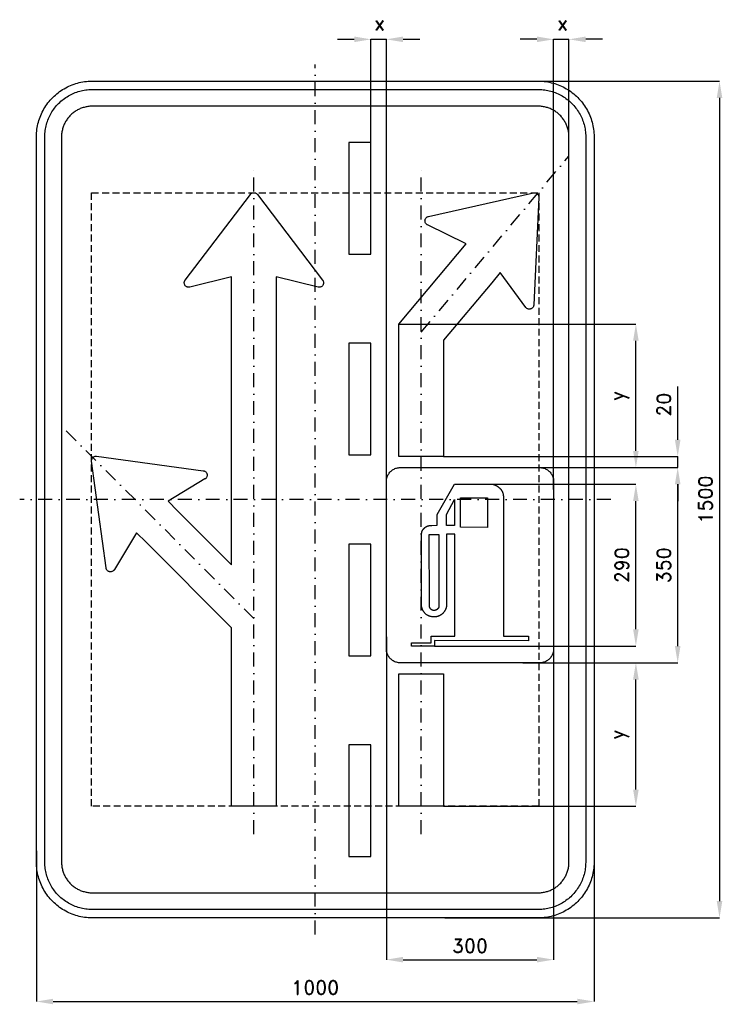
# Model space of a CAD drawing. Header units: millimetres. Extents: x -530 to 730, y -905 to 860.
import ezdxf

# ---------------------------------------------------------------- set-up
doc = ezdxf.new("R2010")
doc.units = ezdxf.units.MM
doc.header["$LTSCALE"] = 5
doc.linetypes.add('ČERCHOVANÁX2', pattern=[2, 1, -0.5, 0, -0.5])
doc.linetypes.add('ČÁRKOVANÁX2', pattern=[1.5, 1, -0.5])
doc.layers.add('Kóty', color=2, linetype='Continuous')
doc.layers.add('Značka', color=7, linetype='Continuous')
doc.styles.get("Standard").update_dxf_attribs({"font": 'romand.shx', "height": 25})
doc.dimstyles.get("Standard").update_dxf_attribs({"dimtxt": 25, "dimasz": 30, "dimexe": 0.18, "dimexo": 0.0625, "dimgap": 12.5, "dimtad": 1, "dimdec": 0, "dimzin": 0, "dimdsep": 46, "dimtxsty": 'Standard', "dimcen": 0.09, "dimadec": 0, "dimazin": 0, "dimtfac": 1, "dimtdec": 0, "dimtofl": 0, "dimtmove": 0, "dimatfit": 3, "dimfxl": 1, "dimtolj": 1, "dimtzin": 0, "dimarcsym": 0})

# ---------------------------------------------------------------- blocks, each defined once
blk = doc.blocks.new('*D1')
at = {"layer": 'Defpoints', "color": 0, "transparency": 16777216}
for p in [(295.1, 27.25), (575, 27.25), (213.74, -262.75)]:
    blk.add_point(p, dxfattribs=at)
at = {"layer": 'Kóty', "color": 0, "lineweight": -2, "transparency": 16777216}
for p, q in [((295.1625, 27.25), (575.18, 27.25)), ((575, -232.75), (575, -2.75)), ((213.8025, -262.75), (575.18, -262.75))]:
    blk.add_line(p, q, dxfattribs=at)
at = {"layer": 'Kóty', "color": 0, "transparency": 16777216}
for points in [[(570, -2.75), (580, -2.75), (575, 27.25)], [(570, -232.75), (580, -232.75), (575, -262.75)]]:
    blk.add_solid(points, dxfattribs=at)
at = {"layer": 'Kóty', "color": 0, "transparency": 16777216, "insert": (550, -117.75), "char_height": 25, "attachment_point": 5, "rotation": 90}
blk.add_mtext('\\A1;290', dxfattribs=at)
blk = doc.blocks.new('*D2')
at = {"layer": 'Defpoints', "color": 0, "transparency": 16777216}
for p in [(382.9, 57.2), (650, 57.2), (372.5, -292.8)]:
    blk.add_point(p, dxfattribs=at)
at = {"layer": 'Kóty', "color": 0, "lineweight": -2, "transparency": 16777216}
for p, q in [((382.9, 57.2), (650.2, 57.2)), ((650, -262.8), (650, 27.2)), ((372.5, -292.8), (650.2, -292.8))]:
    blk.add_line(p, q, dxfattribs=at)
at = {"layer": 'Kóty', "color": 0, "transparency": 16777216}
for points in [[(645, 27.2), (655, 27.2), (650, 57.2)], [(645, -262.8), (655, -262.8), (650, -292.8)]]:
    blk.add_solid(points, dxfattribs=at)
at = {"layer": 'Kóty', "color": 0, "transparency": 16777216, "insert": (625, -117.8), "char_height": 25, "attachment_point": 5, "rotation": 90}
blk.add_mtext('\\A1;350', dxfattribs=at)
blk = doc.blocks.new('*D3')
at = {"layer": 'Defpoints', "color": 0, "transparency": 16777216}
for p in [(320, 750), (232.4, -750), (725, -750)]:
    blk.add_point(p, dxfattribs=at)
at = {"layer": 'Kóty', "color": 0, "lineweight": -2, "transparency": 16777216}
for p, q in [((320, 750), (725.2, 750)), ((725, 720), (725, -720)), ((232.5, -750), (725.2, -750))]:
    blk.add_line(p, q, dxfattribs=at)
at = {"layer": 'Kóty', "color": 0, "transparency": 16777216}
for points in [[(720, 720), (730, 720), (725, 750)], [(720, -720), (730, -720), (725, -750)]]:
    blk.add_solid(points, dxfattribs=at)
at = {"layer": 'Kóty', "color": 0, "transparency": 16777216, "insert": (700, 0), "char_height": 25, "attachment_point": 5, "rotation": 90}
blk.add_mtext('\\A1;1500', dxfattribs=at)
blk = doc.blocks.new('*D4')
at = {"layer": 'Defpoints', "color": 0, "transparency": 16777216}
for p in [(230, 77.2), (650, 77.2), (389.8, 57.2)]:
    blk.add_point(p, dxfattribs=at)
at = {"layer": 'Kóty', "color": 0, "lineweight": -2, "transparency": 16777216}
for p, q in [((650, 107.2), (650, 202.7)), ((230.1, 77.2), (650.2, 77.2)), ((389.8, 57.2), (650.2, 57.2)), ((650, 27.2), (650, -2.8))]:
    blk.add_line(p, q, dxfattribs=at)
at = {"layer": 'Kóty', "color": 0, "transparency": 16777216}
for points in [[(645, 107.2), (655, 107.2), (650, 77.2)], [(645, 27.2), (655, 27.2), (650, 57.2)]]:
    blk.add_solid(points, dxfattribs=at)
at = {"layer": 'Kóty', "color": 0, "transparency": 16777216, "insert": (625, 170), "char_height": 25, "attachment_point": 5, "rotation": 90}
blk.add_mtext('\\A1;20', dxfattribs=at)
blk = doc.blocks.new('*D5')
at = {"layer": 'Defpoints', "color": 0, "transparency": 16777216}
for p in [(127.5, -246.1), (427.5, -246.1), (427.5, -825)]:
    blk.add_point(p, dxfattribs=at)
at = {"layer": 'Kóty', "color": 0, "lineweight": -2, "transparency": 16777216}
for p, q in [((127.5, -246.1), (127.5, -825.2)), ((427.5, -246.1), (427.5, -825.2)), ((157.5, -825), (397.5, -825))]:
    blk.add_line(p, q, dxfattribs=at)
at = {"layer": 'Kóty', "color": 0, "transparency": 16777216}
for points in [[(157.5, -820), (157.5, -830), (127.5, -825)], [(397.5, -820), (397.5, -830), (427.5, -825)]]:
    blk.add_solid(points, dxfattribs=at)
at = {"layer": 'Kóty', "color": 0, "transparency": 16777216, "insert": (277.5, -800), "char_height": 25, "attachment_point": 5}
blk.add_mtext('\\A1;300', dxfattribs=at)
blk = doc.blocks.new('*D6')
at = {"layer": 'Defpoints', "color": 0, "transparency": 16777216}
for p in [(-500, -629.6), (500, -629.6), (500, -900)]:
    blk.add_point(p, dxfattribs=at)
at = {"layer": 'Kóty', "color": 0, "lineweight": -2, "transparency": 16777216}
for p, q in [((-500, -629.7), (-500, -900.2)), ((500, -629.7), (500, -900.2)), ((-470, -900), (470, -900))]:
    blk.add_line(p, q, dxfattribs=at)
at = {"layer": 'Kóty', "color": 0, "transparency": 16777216}
for points in [[(-470, -895), (-470, -905), (-500, -900)], [(470, -895), (470, -905), (500, -900)]]:
    blk.add_solid(points, dxfattribs=at)
at = {"layer": 'Kóty', "color": 0, "transparency": 16777216, "insert": (0, -875), "char_height": 25, "attachment_point": 5}
blk.add_mtext('\\A1;1000', dxfattribs=at)
blk = doc.blocks.new('*D7')
at = {"layer": 'Defpoints', "color": 0, "transparency": 16777216}
for p in [(402.8, -292.7), (575, -292.7), (230, -550)]:
    blk.add_point(p, dxfattribs=at)
at = {"layer": 'Kóty', "color": 0, "lineweight": -2, "transparency": 16777216}
for p, q in [((402.9, -292.7), (575.2, -292.7)), ((575, -520), (575, -322.7)), ((230.1, -550), (575.2, -550))]:
    blk.add_line(p, q, dxfattribs=at)
at = {"layer": 'Kóty', "color": 0, "transparency": 16777216}
for points in [[(570, -322.7), (580, -322.7), (575, -292.7)], [(570, -520), (580, -520), (575, -550)]]:
    blk.add_solid(points, dxfattribs=at)
at = {"layer": 'Kóty', "color": 0, "transparency": 16777216, "insert": (545.8, -421.4), "char_height": 25, "attachment_point": 5, "rotation": 90}
blk.add_mtext('\\A1;y', dxfattribs=at)
blk = doc.blocks.new('*D8')
at = {"layer": 'Defpoints', "color": 0, "transparency": 16777216}
for p in [(150, 314.6), (575, 314.6), (389.8, 57.2)]:
    blk.add_point(p, dxfattribs=at)
at = {"layer": 'Kóty', "color": 0, "lineweight": -2, "transparency": 16777216}
for p, q in [((150.1, 314.6), (575.2, 314.6)), ((575, 87.2), (575, 284.6)), ((389.9, 57.2), (575.2, 57.2))]:
    blk.add_line(p, q, dxfattribs=at)
at = {"layer": 'Kóty', "color": 0, "transparency": 16777216}
for points in [[(570, 284.6), (580, 284.6), (575, 314.6)], [(570, 87.2), (580, 87.2), (575, 57.2)]]:
    blk.add_solid(points, dxfattribs=at)
at = {"layer": 'Kóty', "color": 0, "transparency": 16777216, "insert": (545.8, 185.9), "char_height": 25, "attachment_point": 5, "rotation": 90}
blk.add_mtext('\\A1;y', dxfattribs=at)

msp = doc.modelspace()

# ---------------------------------------------------------------- linework, layer by layer
at = {"layer": 'Kóty'}
for p, q in [((39.999, 825), (69.999, 825)), ((99.999, 640), (99.999, 825.18)), ((127.5, -72.08316), (127.5, 825.18)), ((157.5, 825), (187.5, 825)), ((397.5, 825), (367.5, 825)), ((427.5, 18.05254), (427.5, 825.18)), ((455, 14.35554), (455, 825.18)), ((515, 825), (485, 825))]:
    msp.add_line(p, q, dxfattribs=at)
for points in [[(99.999, 825), (127.5, 825)], [(427.5, 825), (455, 825)], [(650, 57.25), (650, 77.25)]]:
    msp.add_lwpolyline(points, dxfattribs=at)
for points in [[(69.999, 830), (69.999, 820), (99.999, 825)], [(157.5, 830), (157.5, 820), (127.5, 825)], [(397.5, 830), (397.5, 820), (427.5, 825)], [(485, 830), (485, 820), (455, 825)]]:
    msp.add_solid(points, dxfattribs=at)
at = {"layer": 'Značka', "color": 6, "linetype": 'ČERCHOVANÁX2', "ltscale": 5}
for points in [[(0, -780), (0, 780)], [(189.999, 299.99941), (455, 615.8153)], [(-110.001, -600), (-110.001, 600)], [(189.999, -600), (189.999, 600)], [(-110.001, -213.4315), (-455, 131.5675)], [(530, 0), (-530, 0)]]:
    msp.add_lwpolyline(points, dxfattribs=at)
at = {"layer": 'Značka', "color": 5}
for points in [[(-400, -750), (-400.393, -749.99883), (-400.785, -749.99692, -0.0321801), (-413.6978, -749.09245, -0.0354432), (-426.3873, -746.45574, -0.0362667), (-438.6591, -742.3068, -0.0344205), (-450.2266, -736.4713, -0.0337216), (-461.0042, -729.2849, -0.0340847), (-470.7107, -720.7107, -0.0342086), (-479.2931, -711.0064, -0.0342292), (-486.4713, -700.2266, -0.0340441), (-492.2651, -688.6512, -0.0334121), (-496.45574, -676.3873, -0.0341269), (-499.13547, -663.6918, -0.0367447), (-499.99692, -650.785), (-499.99892, -650.393), (-500, -650), (-500, 650), (-499.99883, 650.39), (-499.99692, 650.79, -0.0321796), (-499.09245, 663.7, -0.0354411), (-496.45574, 676.39, -0.0362697), (-492.3068, 688.66, -0.0344172), (-486.4713, 700.23, -0.033719), (-479.2849, 711, -0.0340776), (-470.7107, 720.71, -0.0342077), (-461.0064, 729.29, -0.0342268), (-450.2266, 736.47, -0.0340514), (-438.6512, 742.27, -0.0334162), (-426.3873, 746.46, -0.0341286), (-413.6918, 749.14, -0.0367456), (-400.785, 750), (-400.393, 750), (-400, 750), (400, 750), (400.393, 750), (400.785, 750, -0.0321794), (413.698, 749.09, -0.0354509), (426.387, 746.46, -0.0362816), (438.659, 742.31, -0.0344246), (450.227, 736.47, -0.0337312), (461.004, 729.28, -0.034081), (470.711, 720.71, -0.0342138), (479.293, 711.01, -0.0342285), (486.471, 700.23, -0.0340344), (492.265, 688.65, -0.0334114), (496.46, 676.39, -0.0341223), (499.14, 663.69, -0.0367412), (500, 650.79), (500, 650.39), (500, 650), (500, -650), (500, -650.393), (500, -650.785, -0.0321792), (499.09, -663.6978, -0.0354418), (496.46, -676.3873, -0.0362638), (492.307, -688.6591, -0.0344153), (486.471, -700.2266, -0.0337192), (479.285, -711.0042, -0.034086), (470.711, -720.7107, -0.0342054), (461.006, -729.2931, -0.0342295), (450.227, -736.4713, -0.0340459), (438.651, -742.2651, -0.0334135), (426.387, -746.45574, -0.034127), (413.692, -749.13547, -0.036745), (400.785, -749.99692), (400.393, -749.99892), (400, -750), (-400, -750)], [(-400, -735), (-400.334, -734.999), (-400.668, -734.9974, -0.0321799), (-411.6431, -734.2286, -0.0354431), (-422.4292, -731.9874, -0.036267), (-432.8602, -728.4608, -0.0344205), (-442.6926, -723.5006, -0.0337214), (-451.8536, -717.3922, -0.0340847), (-460.1041, -710.1041, -0.0342085), (-467.3991, -701.8554, -0.0342292), (-473.5006, -692.6926, -0.0340447), (-478.4254, -682.8535, -0.0334123), (-481.9874, -672.4292, -0.0341271), (-484.2652, -661.638, -0.0367448), (-484.9974, -650.668), (-484.9991, -650.334), (-485, -650), (-485, 650), (-484.999, 650.33), (-484.9974, 650.67, -0.0321808), (-484.2286, 661.64, -0.0354437), (-481.9874, 672.43, -0.0362674), (-478.4608, 682.86, -0.034419), (-473.5006, 692.69, -0.0337112), (-467.3922, 701.85, -0.0340785), (-460.1041, 710.1, -0.034195), (-451.8554, 717.4, -0.0342194), (-442.6926, 723.5, -0.0340514), (-432.8535, 728.43, -0.0334085), (-422.4292, 731.99, -0.0341207), (-411.638, 734.27, -0.0367451), (-400.668, 735), (-400.334, 735), (-400, 735), (400, 735), (400.334, 735), (400.668, 735, -0.0321738), (411.643, 734.23, -0.0354396), (422.429, 731.99, -0.0362613), (432.86, 728.46, -0.0344296), (442.693, 723.5, -0.0337309), (451.854, 717.39, -0.0340802), (460.104, 710.1, -0.0342125), (467.399, 701.86, -0.03423), (473.501, 692.69, -0.0340367), (478.425, 682.85, -0.0334178), (481.987, 672.43, -0.0341274), (484.265, 661.64, -0.0367509), (484.997, 650.67), (484.999, 650.33), (485, 650), (485, -650), (484.999, -650.334), (484.997, -650.668, -0.0321847), (484.229, -661.6431, -0.0354498), (481.987, -672.4292, -0.0362714), (478.461, -682.8602, -0.0344187), (473.501, -692.6926, -0.0337149), (467.392, -701.8536, -0.0340831), (460.104, -710.1041, -0.0342094), (451.855, -717.3991, -0.0342308), (442.693, -723.5006, -0.0340424), (432.854, -728.4254, -0.0334111), (422.429, -731.9874, -0.0341271), (411.638, -734.2652, -0.0367448), (400.668, -734.9974), (400.334, -734.9991), (400, -735), (-400, -735)], [(-400, -705), (400, -705), (400.216, -704.9994), (400.432, -704.9983, 0.0321799), (407.534, -704.5008, 0.0354424), (414.513, -703.0507, 0.0362647), (421.263, -700.7687, 0.0344223), (427.625, -697.5592, 0.033717), (433.552, -693.6067, 0.034088), (438.891, -688.8909, 0.0342122), (443.611, -683.5535, 0.0342287), (447.559, -677.6246, 0.0340415), (450.746, -671.2582, 0.0334124), (453.051, -664.513, 0.0341249), (454.525, -657.5305, 0.0367432), (454.998, -650.432), (454.999, -650.216), (455, -650), (455, 650), (454.999, 650.22), (454.998, 650.43, 0.0321867), (454.501, 657.53, 0.0354421), (453.051, 664.51, 0.0362779), (450.769, 671.26, 0.0344207), (447.559, 677.62, 0.0337176), (443.607, 683.55, 0.0340785), (438.891, 688.89, 0.0341988), (433.554, 693.61, 0.0342361), (427.625, 697.56, 0.0340303), (421.258, 700.75, 0.033395), (414.513, 703.05, 0.0341092), (407.53, 704.52, 0.0367438), (400.432, 705), (400.216, 705), (400, 705), (-400, 705), (-400.216, 705), (-400.432, 705, 0.0321706), (-407.5338, 704.5, 0.0354292), (-414.513, 703.05, 0.036266), (-421.2625, 700.77, 0.0344312), (-427.6246, 697.56, 0.0337345), (-433.5523, 693.61, 0.034079), (-438.8909, 688.89, 0.0342245), (-443.6112, 683.55, 0.0342352), (-447.5592, 677.62, 0.0340405), (-450.7458, 671.26, 0.0334087), (-453.0507, 664.51, 0.034125), (-454.5245, 657.53, 0.0367448), (-454.9983, 650.43), (-454.9994, 650.22), (-455, 650), (-455, -650), (-454.9994, -650.216), (-454.9983, -650.432, 0.0321797), (-454.5008, -657.5338, 0.0354429), (-453.0507, -664.513, 0.0362669), (-450.7687, -671.2625, 0.0344214), (-447.5592, -677.6246, 0.0337215), (-443.6067, -683.5523, 0.0340845), (-438.8909, -688.8909, 0.0342083), (-433.5535, -693.6112, 0.0342301), (-427.6246, -697.5592, 0.0340439), (-421.2582, -700.7458, 0.0334124), (-414.513, -703.0507, 0.0341275), (-407.5305, -704.5245, 0.0367453), (-400.432, -704.9983), (-400.216, -704.9994), (-400, -705)], [(-150.001, -230), (-303.406, -76.595), (-320.376, -59.625), (-360.269, -125.748), (-360.485, -126.078), (-360.709, -126.402, -0.0524827), (-361.761, -127.569, -0.0526814), (-363.039, -128.497, -0.0655281), (-364.836, -129.298, -0.0654127), (-366.78, -129.608, -0.0652857), (-368.743, -129.462, -0.0651527), (-370.602, -128.818, -0.0648621), (-372.258, -127.759, -0.0636732), (-373.595, -126.313, -0.0527042), (-374.408, -124.956, -0.0574598), (-374.902, -123.466), (-374.98, -123.079), (-375.046, -122.691), (-400.988, 68.553), (-401.025, 68.919), (-401.053, 69.286, -0.0490687), (-400.99, 70.752, -0.0491238), (-400.641, 72.185, -0.0611256), (-399.869, 73.853, -0.0613594), (-398.717, 75.285, -0.0610216), (-397.285, 76.433, -0.0594514), (-395.617, 77.208, -0.0491713), (-394.184, 77.564, -0.0536551), (-392.718, 77.621), (-392.351, 77.593), (-391.985, 77.555), (-200.742, 51.614), (-200.353, 51.547), (-199.967, 51.47, -0.0525266), (-198.478, 50.967, -0.0526807), (-197.119, 50.162, -0.0654728), (-195.671, 48.83, -0.0654514), (-194.615, 47.169, -0.0652964), (-193.97, 45.309, -0.0651842), (-193.824, 43.347, -0.0648678), (-194.139, 41.407, -0.0636586), (-194.936, 39.607, -0.0526761), (-195.859, 38.321, -0.0574592), (-197.031, 37.276), (-197.354, 37.051), (-197.684, 36.836), (-263.808, -3.056), (-246.837, -20.027), (-150.001, -116.863), (-150.001, 375.21), (-150.001, 399.21), (-224.966, 380.66), (-225.352, 380.58), (-225.739, 380.51), (-227.308, 380.43), (-228.868, 380.68, -0.0654746), (-230.705, 381.38, -0.0654176), (-232.299, 382.54, -0.0653602), (-233.584, 384.03, -0.0652249), (-234.443, 385.8, -0.0648331), (-234.865, 387.72, -0.0636455), (-234.788, 389.68, -0.0526858), (-234.403, 391.22, -0.0574868), (-233.699, 392.62), (-233.481, 392.95), (-233.253, 393.27), (-116.367, 546.85), (-116.135, 547.13), (-115.895, 547.41, -0.0490058), (-114.814, 548.4), (-113.554, 549.17, -0.0611155), (-111.828, 549.8, -0.0614091), (-110.001, 550, -0.0610269), (-108.176, 549.8, -0.0594621), (-106.449, 549.17), (-105.184, 548.41, -0.0535973), (-104.107, 547.41), (-103.867, 547.13), (-103.635, 546.85), (13.251, 393.27), (13.478, 392.95), (13.697, 392.62, -0.0524986), (14.394, 391.21, -0.0526749), (14.786, 389.68, -0.0655013), (14.868, 387.72, -0.0654639), (14.44, 385.8, -0.0653341), (13.581, 384.03, -0.0652049), (12.297, 382.54, -0.0648692), (10.703, 381.39, -0.0637027), (8.866, 380.68, -0.0526887), (7.304, 380.42, -0.0574497), (5.737, 380.51), (5.349, 380.58), (4.964, 380.66), (-70.001, 399.21), (-70.001, 375.21), (-70.001, -550), (-150.001, -550), (-150.001, -230)], [(229.999, 77.25), (149.999, 77.25), (149.999, 314.56), (255.208, 439.94), (270.635, 458.33), (201.287, 492.31), (200.939, 492.49), (200.597, 492.69, -0.0525454), (199.342, 493.63, -0.0525995), (198.307, 494.83, -0.0654515), (197.352, 496.55, -0.0654417), (196.874, 498.46, -0.0653589), (196.848, 500.42, -0.0652043), (197.328, 502.33, -0.0648347), (198.238, 504.07, -0.0636366), (199.562, 505.53, -0.0526615), (200.844, 506.46, -0.0574176), (202.285, 507.08), (202.663, 507.19), (203.044, 507.29), (391.299, 549.8), (391.661, 549.87), (392.024, 549.93, -0.0490333), (393.49, 550, -0.0490739), (394.947, 549.77, -0.0610663), (396.677, 549.15, -0.0613571), (398.203, 548.13, -0.0610901), (399.472, 546.8, -0.0595004), (400.39, 545.21, -0.0491243), (400.869, 543.81, -0.0537356), (401.053, 542.36, -0.0107813), (401.058, 541.99), (401.052, 541.62), (391.877, 348.84, -0.0034214), (391.844, 348.45, -0.0101073), (391.801, 348.06, -0.0525546), (391.43, 346.53, -0.0526548), (390.747, 345.11, -0.0654761), (389.546, 343.55, -0.0655282), (387.983, 342.35, -0.0653121), (386.187, 341.55, -0.0651986), (384.245, 341.23, -0.0649005), (382.285, 341.38, -0.0636303), (380.422, 342.01, -0.0525871), (379.061, 342.82, -0.0573881), (377.918, 343.9), (377.666, 344.2), (377.423, 344.51), (331.919, 406.9), (316.492, 388.52), (229.999, 285.44), (229.999, 77.25)], [(152.499, -292.75), (152.401, -292.75), (152.303, -292.749, -0.0321788), (149.075, -292.523, -0.035455), (145.903, -291.864, -0.0362907), (142.835, -290.827, -0.0344243), (139.943, -289.368, -0.0337339), (137.248, -287.571, -0.0340653), (134.822, -285.428, -0.034207), (132.676, -283.002, -0.0342246), (130.882, -280.307, -0.0340384), (129.433, -277.413, -0.0334069), (128.385, -274.347, -0.0340993), (127.716, -271.173, -0.0367365), (127.5, -267.946), (127.5, -267.848), (127.499, -267.75), (127.499, 32.25), (127.5, 32.348), (127.5, 32.446, -0.0321788), (127.726, 35.674, -0.0354552), (128.385, 38.847, -0.0362659), (129.423, 41.915, -0.0344333), (130.882, 44.807, -0.0337419), (132.678, 47.501, -0.0340903), (134.822, 49.928, -0.0341924), (137.248, 52.073, -0.0342246), (139.943, 53.868, -0.0340174), (142.837, 55.316, -0.033413), (145.903, 56.364, -0.0341361), (149.076, 57.034, -0.0367362), (152.303, 57.249), (152.401, 57.25), (152.499, 57.25), (402.499, 57.25), (402.598, 57.25), (402.696, 57.249, -0.0321976), (405.924, 57.023, -0.0354321), (409.096, 56.364, -0.0362429), (412.164, 55.327, -0.0343996), (415.056, 53.868, -0.0337259), (417.75, 52.071, -0.0340903), (420.177, 49.928, -0.0342207), (422.323, 47.502, -0.0342246), (424.117, 44.807, -0.034068), (425.566, 41.913, -0.033413), (426.613, 38.847, -0.0341406), (427.283, 35.673, -0.0367531), (427.499, 32.446), (427.499, 32.348), (427.499, 32.25), (427.499, -267.75), (427.499, -267.848), (427.499, -267.946, -0.0321788), (427.273, -271.174, -0.0354305), (426.613, -274.347, -0.0362489), (425.576, -277.415, -0.0344036), (424.117, -280.307, -0.0337204), (422.321, -283.001, -0.0340718), (420.177, -285.428, -0.0342138), (417.751, -287.573, -0.0342246), (415.056, -289.368, -0.0340515), (412.162, -290.816, -0.0334098), (409.096, -291.864, -0.0341269), (405.922, -292.534, -0.0367462), (402.696, -292.749), (402.598, -292.75), (402.499, -292.75), (152.499, -292.75)], [(382.499, -253.092), (213.735, -252.839), (213.735, -262.75), (172.499, -262.75), (172.499, -256.904), (208.135, -256.904), (208.135, -245.214), (250.135, -245.214), (250.135, -62.217), (235.625, -62.217), (235.625, -187.264), (235.625, -188.536), (235.615, -188.603), (235.604, -188.671), (235.537, -189.131), (235.479, -189.593), (235.435, -190.007), (235.395, -190.422), (235.357, -190.82), (235.317, -191.218), (235.283, -191.528), (235.243, -191.837), (235.184, -192.22), (235.116, -192.601), (234.994, -193.263), (234.848, -193.919), (234.692, -194.491), (234.507, -195.055), (234.297, -195.629), (234.068, -196.196), (233.871, -196.651), (233.659, -197.099), (233.375, -197.649), (233.081, -198.194), (232.7, -198.908), (232.303, -199.613), (231.956, -200.178), (231.587, -200.729), (231.209, -201.264), (230.813, -201.786), (230.488, -202.191), (230.148, -202.585), (229.709, -203.061), (229.262, -203.531), (228.68, -204.155), (228.082, -204.764), (227.551, -205.251), (226.994, -205.71), (226.424, -206.15), (225.837, -206.569), (225.364, -206.885), (224.879, -207.182), (224.273, -207.52), (223.662, -207.851), (222.915, -208.274, -0.0140986), (222.159, -208.679, -0.0162056), (221.522, -208.974, -0.0116436), (220.869, -209.234, -0.00939526), (220.225, -209.463, -0.0103047), (219.572, -209.667, -0.00945664), (219.062, -209.807, -0.011421), (218.546, -209.926, -0.0108268), (217.925, -210.041, -0.00245675), (217.299, -210.139, -0.00183742), (216.311, -210.291, -0.0112478), (215.319, -210.417, -0.0121579), (214.515, -210.484, -0.0104361), (213.707, -210.515, -0.00927045), (212.904, -210.517, -0.00896876), (212.101, -210.49, -0.00827081), (211.452, -210.448, -0.010313), (210.805, -210.383, -0.00892437), (209.979, -210.266), (209.153, -210.139), (208.126, -209.995, -0.0152929), (207.104, -209.824, -0.0181938), (206.233, -209.62, -0.0134664), (205.374, -209.361, -0.0118485), (204.512, -209.058, -0.0126126), (203.665, -208.713), (202.993, -208.405), (202.335, -208.066, -0.0147067), (201.532, -207.597), (200.753, -207.089), (199.938, -206.515), (199.148, -205.907), (198.502, -205.367), (197.876, -204.803), (197.262, -204.213), (196.667, -203.602), (196.202, -203.097), (195.744, -202.584), (195.177, -201.926, -0.0173651), (194.643, -201.243, -0.0191248), (194.099, -200.433), (193.596, -199.593), (193.198, -198.903), (192.818, -198.203), (192.474, -197.501), (192.157, -196.784), (191.925, -196.21), (191.727, -195.624), (191.531, -194.875), (191.334, -194.126), (191.114, -193.449), (190.907, -192.768, -0.0253693), (190.784, -192.162), (190.706, -191.547), (190.648, -190.917), (190.607, -190.287), (190.587, -189.78), (190.576, -189.272), (190.571, -188.649), (190.57, -188.027), (190.57, -187.407), (190.57, -186.786), (190.57, -186.295), (190.57, -185.805), (190.57, -185.331), (190.57, -184.857), (190.57, -184.486), (190.57, -184.114), (190.57, -183.724), (190.57, -183.335), (190.57, -183.266), (190.57, -183.198), (190.57, -69.079), (190.57, -65.267), (190.57, -65.187), (190.57, -65.107), (190.572, -64.548), (190.575, -63.989), (190.582, -63.464), (190.593, -62.939), (190.611, -62.428, -0.00478307), (190.637, -61.918), (190.665, -61.522, -0.00665745), (190.701, -61.127, -0.00734824), (190.758, -60.654), (190.825, -60.183, -0.005749), (190.931, -59.525, -0.00942756), (191.056, -58.87, -0.00943932), (191.184, -58.309, -0.00904475), (191.332, -57.752, -0.0102203), (191.5, -57.199, -0.0129764), (191.693, -56.655, -0.0113374), (191.865, -56.232, -0.0111348), (192.055, -55.816, -0.0164053), (192.313, -55.32, -0.0231322), (192.608, -54.846, -0.0152572), (192.878, -54.475, -0.00218088), (193.161, -54.114, 0.00160451), (193.399, -53.809, -0.00300456), (193.637, -53.504, -0.00516021), (193.886, -53.197, -0.00426937), (194.14, -52.894, -0.00411661), (194.353, -52.648, -0.00597863), (194.57, -52.407, -0.00531951), (194.86, -52.1, 0.00153011), (195.152, -51.795, 0.00141464), (195.736, -51.172, -0.0154318), (196.336, -50.566, -0.0178295), (196.875, -50.085, -0.0135849), (197.443, -49.639, -0.0121448), (198.034, -49.216, -0.0135223), (198.645, -48.825, -0.0126762), (199.148, -48.535, -0.0157798), (199.665, -48.275, -0.0153483), (200.331, -47.99, -0.00299772), (201.007, -47.728, -0.00287661), (201.645, -47.485, -0.0149791), (202.29, -47.265, -0.0150203), (202.822, -47.117, -0.0112129), (203.36, -46.997, -0.00971154), (203.893, -46.899, -0.0109135), (204.428, -46.823, -0.0082809), (204.856, -46.778, -0.00684922), (205.284, -46.745, -0.00725671), (205.739, -46.722, -0.00886096), (206.193, -46.713), (206.273, -46.713), (206.352, -46.713), (209.153, -46.458), (218.57, -46.204), (218.57, -26.635), (249.879, 27.25), (318.607, 27.25), (318.665, 27.227), (318.722, 27.204), (319.121, 27.056), (319.523, 26.92), (319.904, 26.799), (320.286, 26.683), (320.669, 26.568), (321.051, 26.451), (321.357, 26.355), (321.661, 26.256), (322.047, 26.124, -0.0140851), (322.426, 25.977, -0.0179767), (322.997, 25.711), (323.558, 25.425), (324.042, 25.187), (324.525, 24.95), (325.001, 24.704), (325.471, 24.447), (325.833, 24.239), (326.187, 24.019), (326.601, 23.733), (327.008, 23.437), (327.52, 23.073), (328.028, 22.704), (328.415, 22.404), (328.793, 22.095), (329.156, 21.791), (329.515, 21.484), (329.799, 21.238), (330.086, 20.996), (330.459, 20.695), (330.825, 20.386, -0.0198608), (331.29, 19.938), (331.734, 19.467), (332.1, 19.079), (332.461, 18.687), (332.805, 18.29), (333.135, 17.88), (333.386, 17.549), (333.62, 17.207), (333.884, 16.768), (334.135, 16.32), (334.574, 15.57), (335.004, 14.816), (335.338, 14.17), (335.644, 13.51), (335.933, 12.844), (336.198, 12.17), (336.391, 11.629), (336.569, 11.083), (336.773, 10.402, -0.0203738), (336.933, 9.712, -0.016191), (337.035, 9.073), (337.114, 8.429), (337.183, 7.896), (337.249, 7.364), (337.307, 6.83), (337.355, 6.295), (337.389, 5.868), (337.415, 5.441), (337.435, 4.987), (337.443, 4.533), (337.444, 4.453), (337.444, 4.373), (337.698, -245.214), (382.499, -245.214), (382.499, -252.839), (382.499, -253.092)], [(221.881, -62.471), (221.881, -189.043), (221.881, -191.332), (221.87, -191.376), (221.858, -191.421), (221.791, -191.722), (221.731, -192.024), (221.68, -192.285), (221.626, -192.546), (221.571, -192.793), (221.504, -193.038), (221.441, -193.227), (221.366, -193.413), (221.272, -193.613), (221.161, -193.804), (221.139, -193.839), (221.116, -193.874), (221.105, -193.908), (221.093, -193.942), (221.068, -194.01), (221.041, -194.078), (220.968, -194.249), (220.888, -194.417), (220.768, -194.642), (220.633, -194.858), (220.482, -195.069), (220.316, -195.269), (220.171, -195.425), (220.016, -195.572), (219.842, -195.722), (219.657, -195.86), (219.624, -195.883), (219.59, -195.906), (219.556, -195.952), (219.52, -195.997), (219.449, -196.087), (219.376, -196.175), (219.192, -196.389), (218.999, -196.595), (218.734, -196.855), (218.455, -197.1), (218.171, -197.329), (217.876, -197.545), (217.64, -197.705), (217.399, -197.858), (217.099, -198.035), (216.789, -198.194, -0.0406895), (216.054, -198.465, -0.0183569), (215.287, -198.648, -0.0100548), (214.644, -198.773, -0.0172433), (213.997, -198.862, -0.0200249), (213.35, -198.906, -0.0188583), (212.699, -198.9, -0.0166264), (212.185, -198.863, -0.0205769), (211.675, -198.788, -0.023245), (211.046, -198.64, -0.0123064), (210.426, -198.447, -0.0142729), (209.815, -198.228, -0.0294332), (209.226, -197.958, -0.0270678), (208.773, -197.689), (208.347, -197.377), (207.943, -197.035), (207.564, -196.667), (207.273, -196.352), (206.997, -196.024), (206.666, -195.59), (206.352, -195.143), (206.17, -194.87), (205.99, -194.595), (205.845, -194.367), (205.703, -194.137), (205.57, -193.91), (205.443, -193.68), (205.35, -193.498), (205.262, -193.314), (205.165, -193.088), (205.081, -192.857), (204.998, -192.566), (204.937, -192.27), (204.899, -192.009), (204.871, -191.746), (204.851, -191.479), (204.837, -191.212), (204.831, -191.005), (204.828, -190.798), (204.827, -190.591), (204.826, -190.384), (204.826, -190.35), (204.826, -190.315), (204.826, -188.281), (204.571, -62.471), (221.881, -62.471)]]:
    msp.add_lwpolyline(points, format="xyb", dxfattribs=at)
for points in [[(59.999, 640), (59.999, 440), (99.999, 440), (99.999, 640), (59.999, 640)], [(59.999, 280), (59.999, 80), (99.999, 80), (99.999, 280), (59.999, 280)], [(308.935, -50.017), (260.571, -49.762), (260.316, 2.848), (262.104, 2.848), (263.892, 2.848), (271.624, 2.848), (279.355, 2.848), (281.707, 2.848), (284.058, 2.848), (285.273, 2.848), (286.487, 2.848), (289.119, 2.848), (291.75, 2.848), (298.449, 2.848), (305.148, 2.848), (306.914, 2.848), (308.679, 2.848), (308.935, -50.017)], [(249.625, -46.458), (235.625, -46.458), (235.625, -26.635), (249.625, -0.201), (249.625, -46.458)], [(59.999, -80), (59.999, -280), (99.999, -280), (99.999, -80), (59.999, -80)], [(229.999, -312.75), (229.999, -550), (149.999, -550), (149.999, -312.75), (229.999, -312.75)], [(59.999, -440), (59.999, -640), (99.999, -640), (99.999, -440), (59.999, -440)]]:
    msp.add_lwpolyline(points, dxfattribs=at)
at = {"layer": 'Značka', "color": 6, "linetype": 'ČÁRKOVANÁX2', "ltscale": 2.5}
msp.add_lwpolyline([(-401.053, -550), (-401.053, 550), (401.053, 550), (401.053, -550), (-401.053, -550)], dxfattribs=at)

# ---------------------------------------------------------------- texts
at = {"layer": 'Kóty', "char_height": 25, "attachment_point": 5}
for insert in [(115.11957, 854.16667), (443.36494, 854.16667)]:
    msp.add_mtext('\\A1;x', dxfattribs=dict(at, insert=insert))

# ---------------------------------------------------------------- dimensions: what is measured, and where the dimension line sits
at = {"layer": 'Kóty'}
for base, p1, p2, picture, middle in [((725, -750), (319.98712, 750), (232.40009, -750), '*D3', (700, 0)), ((650, 77.25), (389.78268, 57.25), (229.999, 77.25), '*D4', (625, 169.9881)), ((650, 57.25), (372.47291, -292.75), (382.86004, 57.25), '*D2', (625, -117.75)), ((575, 27.25), (213.74, -262.75), (295.1, 27.25), '*D1', (550, -117.75))]:
    dim = msp.add_linear_dim(base=base, p1=p1, p2=p2, angle=90, dimstyle='Standard', dxfattribs=at)
    dim.commit()
    dim.dimension.update_dxf_attribs({"geometry": picture, "text_midpoint": middle})
for base, p1, p2, picture, middle in [((575, 314.56), (389.84518, 57.25), (149.999, 314.56), '*D8', (545.83333, 185.905)), ((575, -292.74953), (229.999, -550), (402.84824, -292.74953), '*D7', (545.83333, -421.37476))]:
    dim = msp.add_linear_dim(base=base, p1=p1, p2=p2, angle=90, text='y', dimstyle='Standard', dxfattribs=at)
    dim.commit()
    dim.dimension.update_dxf_attribs({"geometry": picture, "text_midpoint": middle})
for base, p1, p2, picture, middle in [((427.5, -825), (127.5, -246.06777), (427.5, -246.06777), '*D5', (277.5, -800)), ((500, -900), (-500, -629.5965), (500, -629.5965), '*D6', (0, -875))]:
    dim = msp.add_linear_dim(base=base, p1=p1, p2=p2, dimstyle='Standard', dxfattribs=at)
    dim.commit()
    dim.dimension.update_dxf_attribs({"geometry": picture, "text_midpoint": middle})

doc.saveas('drawing.dxf')
